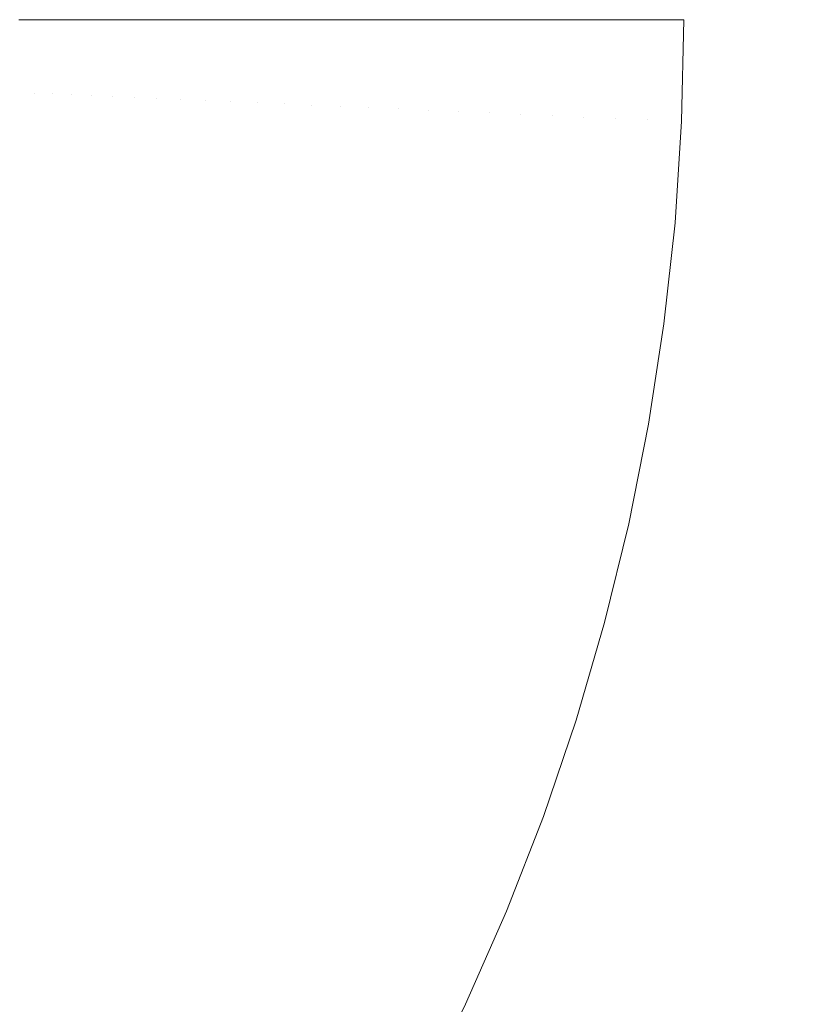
# Model space of a CAD drawing. Header units: centimetres. Extents: x -26 to 27.3, y -25.9 to -24.1.
# Tile 143 of 224: x 9.397 to 9.499, y -25.487 to -25.36. Entities that reach past the tile are written whole.
import ezdxf

# ---------------------------------------------------------------- set-up
doc = ezdxf.new("R2010")
doc.units = ezdxf.units.CM
doc.header["$LTSCALE"] = 2.54
doc.layers.add('Lucido design-1', color=7, linetype='Continuous')

# ---------------------------------------------------------------- blocks, each defined once
blk = doc.blocks.new('Gruppo-7-1')
at = {"color": 7, "linetype": 'Continuous', "lineweight": 9}
blk.add_3dface([(-25.91748, -24.15989, 1182.42273), (-25.91748, -25.75989, 1182.42273), (27.18252, -25.75989, 1182.42273), (27.18252, -24.15989, 1182.42273)], dxfattribs=at)
for points, invisible_edges in [([(27.18252, -24.15989, 1181.62273), (27.18252, -25.75989, 1181.62273), (9.46863, -25.4501, 1181.62273), (9.4723, -25.43753, 1181.62273)], 10), ([(9.4723, -25.43753, 1181.62273), (9.47541, -25.42482, 1181.62273), (27.18252, -24.15989, 1181.62273)], 10), ([(27.18252, -24.15989, 1181.62273), (9.47541, -25.42482, 1181.62273), (9.47796, -25.41198, 1181.62273)], 9), ([(27.18252, -24.15989, 1181.62273), (9.47796, -25.41198, 1181.62273), (9.47995, -25.39905, 1181.62273)], 9), ([(9.47995, -25.39905, 1181.62273), (9.48138, -25.38603, 1181.62273), (27.18252, -24.15989, 1181.62273)], 10), ([(27.18252, -24.15989, 1181.62273), (9.48138, -25.38603, 1181.62273), (9.48223, -25.37297, 1181.62273)], 9), ([(27.18252, -24.15989, 1181.62273), (9.48223, -25.37297, 1181.62273), (9.48252, -25.35989, 1181.62273)], 9), ([(9.39884, -25.36933, 1181.66765), (9.39668, -25.36924, 1181.67108), (9.39689, -25.35989, 1181.67108), (9.39883, -25.35989, 1181.668)], 11), ([(9.39883, -25.35989, 1181.668), (9.39905, -25.35989, 1181.66765), (9.39884, -25.36933, 1181.66765)], 10), ([(9.40115, -25.36943, 1181.66431), (9.39884, -25.36933, 1181.66765), (9.39905, -25.35989, 1181.66765), (9.40114, -25.35989, 1181.66462)], 11), ([(9.40114, -25.35989, 1181.66462), (9.40135, -25.35989, 1181.66431), (9.40115, -25.36943, 1181.66431)], 10), ([(9.40362, -25.36954, 1181.66102), (9.40115, -25.36943, 1181.66431), (9.40135, -25.35989, 1181.66431), (9.40359, -25.35989, 1181.66134)], 11), ([(9.40359, -25.35989, 1181.66134), (9.40383, -25.35989, 1181.66102), (9.40362, -25.36954, 1181.66102)], 10), ([(9.40619, -25.36965, 1181.65787), (9.40362, -25.36954, 1181.66102), (9.40383, -25.35989, 1181.66102), (9.40616, -25.35989, 1181.65816)], 11), ([(9.40616, -25.35989, 1181.65816), (9.40641, -25.35989, 1181.65787), (9.40619, -25.36965, 1181.65787)], 10), ([(9.40889, -25.36977, 1181.65482), (9.40619, -25.36965, 1181.65787), (9.40641, -25.35989, 1181.65787), (9.40886, -25.35989, 1181.6551)], 11), ([(9.40886, -25.35989, 1181.6551), (9.40911, -25.35989, 1181.65482), (9.40889, -25.36977, 1181.65482)], 10), ([(9.41172, -25.3699, 1181.65189), (9.40889, -25.36977, 1181.65482), (9.40911, -25.35989, 1181.65482), (9.41168, -25.35989, 1181.65215)], 11), ([(9.41168, -25.35989, 1181.65215), (9.41194, -25.35989, 1181.65189), (9.41172, -25.3699, 1181.65189)], 10), ([(9.41466, -25.37002, 1181.64907), (9.41172, -25.3699, 1181.65189), (9.41194, -25.35989, 1181.65189), (9.41462, -25.35989, 1181.64932)], 11), ([(9.41462, -25.35989, 1181.64932), (9.41488, -25.35989, 1181.64907), (9.41466, -25.37002, 1181.64907)], 10), ([(9.41772, -25.37016, 1181.64637), (9.41466, -25.37002, 1181.64907), (9.41488, -25.35989, 1181.64907), (9.41766, -25.35989, 1181.64662)], 11), ([(9.41766, -25.35989, 1181.64662), (9.41795, -25.35989, 1181.64637), (9.41772, -25.37016, 1181.64637)], 10), ([(9.4209, -25.3703, 1181.64379), (9.41772, -25.37016, 1181.64637), (9.41795, -25.35989, 1181.64637), (9.42081, -25.35989, 1181.64405)], 11), ([(9.42081, -25.35989, 1181.64405), (9.42112, -25.35989, 1181.64379), (9.4209, -25.3703, 1181.64379)], 10), ([(9.42417, -25.37044, 1181.64135), (9.4209, -25.3703, 1181.64379), (9.42112, -25.35989, 1181.64379), (9.42411, -25.35989, 1181.64157)], 11), ([(9.42411, -25.35989, 1181.64157), (9.4244, -25.35989, 1181.64135), (9.42417, -25.37044, 1181.64135)], 10), ([(9.42755, -25.37059, 1181.63904), (9.42417, -25.37044, 1181.64135), (9.4244, -25.35989, 1181.64135), (9.42745, -25.35989, 1181.63927)], 11), ([(9.42745, -25.35989, 1181.63927), (9.42778, -25.35989, 1181.63904), (9.42755, -25.37059, 1181.63904)], 10), ([(9.43102, -25.37074, 1181.63686), (9.42755, -25.37059, 1181.63904), (9.42778, -25.35989, 1181.63904), (9.43088, -25.35989, 1181.6371)], 11), ([(9.43088, -25.35989, 1181.6371), (9.43126, -25.35989, 1181.63686), (9.43102, -25.37074, 1181.63686)], 10), ([(9.43458, -25.37089, 1181.63484), (9.43102, -25.37074, 1181.63686), (9.43126, -25.35989, 1181.63686), (9.43439, -25.35989, 1181.63508)], 11), ([(9.43439, -25.35989, 1181.63508), (9.43482, -25.35989, 1181.63484), (9.43458, -25.37089, 1181.63484)], 10), ([(9.43823, -25.37105, 1181.63295), (9.43458, -25.37089, 1181.63484), (9.43482, -25.35989, 1181.63484), (9.43797, -25.35989, 1181.63321)], 11), ([(9.43797, -25.35989, 1181.63321), (9.43847, -25.35989, 1181.63295), (9.43823, -25.37105, 1181.63295)], 10), ([(9.44195, -25.37121, 1181.63122), (9.43823, -25.37105, 1181.63295), (9.43847, -25.35989, 1181.63295), (9.44163, -25.35989, 1181.63148)], 11), ([(9.44163, -25.35989, 1181.63148), (9.44219, -25.35989, 1181.63122), (9.44195, -25.37121, 1181.63122)], 10), ([(9.44574, -25.37138, 1181.62964), (9.44195, -25.37121, 1181.63122), (9.44219, -25.35989, 1181.63122), (9.44535, -25.35989, 1181.62991)], 11), ([(9.44535, -25.35989, 1181.62991), (9.44599, -25.35989, 1181.62964), (9.44574, -25.37138, 1181.62964)], 10), ([(9.4496, -25.37155, 1181.62821), (9.44574, -25.37138, 1181.62964), (9.44599, -25.35989, 1181.62964), (9.44912, -25.35989, 1181.62848)], 11), ([(9.44912, -25.35989, 1181.62848), (9.44985, -25.35989, 1181.62821), (9.4496, -25.37155, 1181.62821)], 10), ([(9.45352, -25.37172, 1181.62695), (9.4496, -25.37155, 1181.62821), (9.44985, -25.35989, 1181.62821), (9.45294, -25.35989, 1181.62722)], 11), ([(9.45294, -25.35989, 1181.62722), (9.45377, -25.35989, 1181.62695), (9.45352, -25.37172, 1181.62695)], 10), ([(9.45748, -25.37189, 1181.62584), (9.45352, -25.37172, 1181.62695), (9.45377, -25.35989, 1181.62695), (9.45681, -25.35989, 1181.6261)], 11), ([(9.45681, -25.35989, 1181.6261), (9.45775, -25.35989, 1181.62584), (9.45748, -25.37189, 1181.62584)], 10), ([(9.4615, -25.37207, 1181.6249), (9.45748, -25.37189, 1181.62584), (9.45775, -25.35989, 1181.62584), (9.46071, -25.35989, 1181.62515)], 11), ([(9.46071, -25.35989, 1181.62515), (9.46176, -25.35989, 1181.6249), (9.4615, -25.37207, 1181.6249)], 10), ([(9.46555, -25.37225, 1181.62413), (9.4615, -25.37207, 1181.6249), (9.46176, -25.35989, 1181.6249), (9.46464, -25.35989, 1181.62436)], 11), ([(9.46464, -25.35989, 1181.62436), (9.46582, -25.35989, 1181.62413), (9.46555, -25.37225, 1181.62413)], 10), ([(9.46964, -25.37242, 1181.62352), (9.46555, -25.37225, 1181.62413), (9.46582, -25.35989, 1181.62413), (9.4686, -25.35989, 1181.62372)], 11), ([(9.4686, -25.35989, 1181.62372), (9.46991, -25.35989, 1181.62352), (9.46964, -25.37242, 1181.62352)], 10), ([(9.47375, -25.3726, 1181.62309), (9.46964, -25.37242, 1181.62352), (9.46991, -25.35989, 1181.62352), (9.47257, -25.35989, 1181.62324)], 11), ([(9.47257, -25.35989, 1181.62324), (9.47403, -25.35989, 1181.62309), (9.47375, -25.3726, 1181.62309)], 10), ([(9.47788, -25.37278, 1181.62282), (9.47375, -25.3726, 1181.62309), (9.47403, -25.35989, 1181.62309), (9.47656, -25.35989, 1181.62293)], 11), ([(9.47656, -25.35989, 1181.62293), (9.47816, -25.35989, 1181.62282), (9.47788, -25.37278, 1181.62282)], 10), ([(9.48223, -25.37297, 1181.62273), (9.47788, -25.37278, 1181.62282), (9.47816, -25.35989, 1181.62282), (9.48055, -25.35989, 1181.62277)], 11), ([(9.48055, -25.35989, 1181.62277), (9.48252, -25.35989, 1181.62273), (9.48223, -25.37297, 1181.62273)], 8), ([(9.39884, -25.36933, 1181.66765), (9.39823, -25.37876, 1181.66765), (9.39607, -25.37857, 1181.67108), (9.39668, -25.36924, 1181.67108)], 15), ([(9.40115, -25.36943, 1181.66431), (9.40052, -25.37896, 1181.66431), (9.39823, -25.37876, 1181.66765), (9.39884, -25.36933, 1181.66765)], 15), ([(9.40362, -25.36954, 1181.66102), (9.40299, -25.37918, 1181.66102), (9.40052, -25.37896, 1181.66431), (9.40115, -25.36943, 1181.66431)], 15), ([(9.40619, -25.36965, 1181.65787), (9.40555, -25.3794, 1181.65787), (9.40299, -25.37918, 1181.66102), (9.40362, -25.36954, 1181.66102)], 15), ([(9.40889, -25.36977, 1181.65482), (9.40825, -25.37964, 1181.65482), (9.40555, -25.3794, 1181.65787), (9.40619, -25.36965, 1181.65787)], 15), ([(9.41172, -25.3699, 1181.65189), (9.41106, -25.37988, 1181.65189), (9.40825, -25.37964, 1181.65482), (9.40889, -25.36977, 1181.65482)], 15), ([(9.41466, -25.37002, 1181.64907), (9.414, -25.38014, 1181.64907), (9.41106, -25.37988, 1181.65189), (9.41172, -25.3699, 1181.65189)], 15), ([(9.41772, -25.37016, 1181.64637), (9.41705, -25.38041, 1181.64637), (9.414, -25.38014, 1181.64907), (9.41466, -25.37002, 1181.64907)], 15), ([(9.4209, -25.3703, 1181.64379), (9.42021, -25.38068, 1181.64379), (9.41705, -25.38041, 1181.64637), (9.41772, -25.37016, 1181.64637)], 15), ([(9.42417, -25.37044, 1181.64135), (9.42348, -25.38097, 1181.64135), (9.42021, -25.38068, 1181.64379), (9.4209, -25.3703, 1181.64379)], 15), ([(9.42755, -25.37059, 1181.63904), (9.42685, -25.38126, 1181.63904), (9.42348, -25.38097, 1181.64135), (9.42417, -25.37044, 1181.64135)], 15), ([(9.43102, -25.37074, 1181.63686), (9.43031, -25.38157, 1181.63686), (9.42685, -25.38126, 1181.63904), (9.42755, -25.37059, 1181.63904)], 15), ([(9.43458, -25.37089, 1181.63484), (9.43386, -25.38188, 1181.63484), (9.43031, -25.38157, 1181.63686), (9.43102, -25.37074, 1181.63686)], 15), ([(9.43823, -25.37105, 1181.63295), (9.43749, -25.3822, 1181.63295), (9.43386, -25.38188, 1181.63484), (9.43458, -25.37089, 1181.63484)], 15), ([(9.44195, -25.37121, 1181.63122), (9.44121, -25.38252, 1181.63122), (9.43749, -25.3822, 1181.63295), (9.43823, -25.37105, 1181.63295)], 15), ([(9.44574, -25.37138, 1181.62964), (9.44499, -25.38285, 1181.62964), (9.44121, -25.38252, 1181.63122), (9.44195, -25.37121, 1181.63122)], 15), ([(9.4496, -25.37155, 1181.62821), (9.44884, -25.38319, 1181.62821), (9.44499, -25.38285, 1181.62964), (9.44574, -25.37138, 1181.62964)], 15), ([(9.45352, -25.37172, 1181.62695), (9.45274, -25.38353, 1181.62695), (9.44884, -25.38319, 1181.62821), (9.4496, -25.37155, 1181.62821)], 15), ([(9.45748, -25.37189, 1181.62584), (9.4567, -25.38388, 1181.62584), (9.45274, -25.38353, 1181.62695), (9.45352, -25.37172, 1181.62695)], 15), ([(9.4615, -25.37207, 1181.6249), (9.4607, -25.38423, 1181.6249), (9.4567, -25.38388, 1181.62584), (9.45748, -25.37189, 1181.62584)], 15), ([(9.46555, -25.37225, 1181.62413), (9.46474, -25.38458, 1181.62413), (9.4607, -25.38423, 1181.6249), (9.4615, -25.37207, 1181.6249)], 15), ([(9.46964, -25.37242, 1181.62352), (9.46882, -25.38494, 1181.62352), (9.46474, -25.38458, 1181.62413), (9.46555, -25.37225, 1181.62413)], 15), ([(9.47375, -25.3726, 1181.62309), (9.47292, -25.38529, 1181.62309), (9.46882, -25.38494, 1181.62352), (9.46964, -25.37242, 1181.62352)], 15), ([(9.47788, -25.37278, 1181.62282), (9.47703, -25.38565, 1181.62282), (9.47292, -25.38529, 1181.62309), (9.47375, -25.3726, 1181.62309)], 15), ([(9.48223, -25.37297, 1181.62273), (9.48138, -25.38603, 1181.62273), (9.47703, -25.38565, 1181.62282), (9.47788, -25.37278, 1181.62282)], 14), ([(9.39823, -25.37876, 1181.66765), (9.3972, -25.38815, 1181.66765), (9.39505, -25.38787, 1181.67108), (9.39607, -25.37857, 1181.67108)], 15), ([(9.40052, -25.37896, 1181.66431), (9.39948, -25.38845, 1181.66431), (9.3972, -25.38815, 1181.66765), (9.39823, -25.37876, 1181.66765)], 15), ([(9.40299, -25.37918, 1181.66102), (9.40194, -25.38878, 1181.66102), (9.39948, -25.38845, 1181.66431), (9.40052, -25.37896, 1181.66431)], 15), ([(9.40555, -25.3794, 1181.65787), (9.40449, -25.38911, 1181.65787), (9.40194, -25.38878, 1181.66102), (9.40299, -25.37918, 1181.66102)], 15), ([(9.40825, -25.37964, 1181.65482), (9.40717, -25.38946, 1181.65482), (9.40449, -25.38911, 1181.65787), (9.40555, -25.3794, 1181.65787)], 15), ([(9.41106, -25.37988, 1181.65189), (9.40997, -25.38983, 1181.65189), (9.40717, -25.38946, 1181.65482), (9.40825, -25.37964, 1181.65482)], 15), ([(9.414, -25.38014, 1181.64907), (9.4129, -25.39022, 1181.64907), (9.40997, -25.38983, 1181.65189), (9.41106, -25.37988, 1181.65189)], 15), ([(9.41705, -25.38041, 1181.64637), (9.41593, -25.39062, 1181.64637), (9.4129, -25.39022, 1181.64907), (9.414, -25.38014, 1181.64907)], 15), ([(9.42021, -25.38068, 1181.64379), (9.41908, -25.39103, 1181.64379), (9.41593, -25.39062, 1181.64637), (9.41705, -25.38041, 1181.64637)], 15), ([(9.42348, -25.38097, 1181.64135), (9.42233, -25.39146, 1181.64135), (9.41908, -25.39103, 1181.64379), (9.42021, -25.38068, 1181.64379)], 15), ([(9.42685, -25.38126, 1181.63904), (9.42568, -25.3919, 1181.63904), (9.42233, -25.39146, 1181.64135), (9.42348, -25.38097, 1181.64135)], 15), ([(9.43031, -25.38157, 1181.63686), (9.42913, -25.39235, 1181.63686), (9.42568, -25.3919, 1181.63904), (9.42685, -25.38126, 1181.63904)], 15), ([(9.43386, -25.38188, 1181.63484), (9.43266, -25.39282, 1181.63484), (9.42913, -25.39235, 1181.63686), (9.43031, -25.38157, 1181.63686)], 15), ([(9.43749, -25.3822, 1181.63295), (9.43628, -25.3933, 1181.63295), (9.43266, -25.39282, 1181.63484), (9.43386, -25.38188, 1181.63484)], 15), ([(9.44121, -25.38252, 1181.63122), (9.43997, -25.39378, 1181.63122), (9.43628, -25.3933, 1181.63295), (9.43749, -25.3822, 1181.63295)], 15), ([(9.44499, -25.38285, 1181.62964), (9.44374, -25.39428, 1181.62964), (9.43997, -25.39378, 1181.63122), (9.44121, -25.38252, 1181.63122)], 15), ([(9.44884, -25.38319, 1181.62821), (9.44757, -25.39478, 1181.62821), (9.44374, -25.39428, 1181.62964), (9.44499, -25.38285, 1181.62964)], 15), ([(9.45274, -25.38353, 1181.62695), (9.45145, -25.39529, 1181.62695), (9.44757, -25.39478, 1181.62821), (9.44884, -25.38319, 1181.62821)], 15), ([(9.4567, -25.38388, 1181.62584), (9.45539, -25.39581, 1181.62584), (9.45145, -25.39529, 1181.62695), (9.45274, -25.38353, 1181.62695)], 15), ([(9.4607, -25.38423, 1181.6249), (9.45938, -25.39634, 1181.6249), (9.45539, -25.39581, 1181.62584), (9.4567, -25.38388, 1181.62584)], 15), ([(9.46474, -25.38458, 1181.62413), (9.4634, -25.39687, 1181.62413), (9.45938, -25.39634, 1181.6249), (9.4607, -25.38423, 1181.6249)], 15), ([(9.46882, -25.38494, 1181.62352), (9.46745, -25.3974, 1181.62352), (9.4634, -25.39687, 1181.62413), (9.46474, -25.38458, 1181.62413)], 15), ([(9.47292, -25.38529, 1181.62309), (9.47153, -25.39794, 1181.62309), (9.46745, -25.3974, 1181.62352), (9.46882, -25.38494, 1181.62352)], 15), ([(9.47703, -25.38565, 1181.62282), (9.47563, -25.39848, 1181.62282), (9.47153, -25.39794, 1181.62309), (9.47292, -25.38529, 1181.62309)], 15), ([(9.48138, -25.38603, 1181.62273), (9.47995, -25.39905, 1181.62273), (9.47563, -25.39848, 1181.62282), (9.47703, -25.38565, 1181.62282)], 14), ([(9.3972, -25.38815, 1181.66765), (9.39576, -25.39749, 1181.66765), (9.39363, -25.39711, 1181.67108), (9.39505, -25.38787, 1181.67108)], 15), ([(9.39948, -25.38845, 1181.66431), (9.39803, -25.39789, 1181.66431), (9.39576, -25.39749, 1181.66765), (9.3972, -25.38815, 1181.66765)], 15), ([(9.40194, -25.38878, 1181.66102), (9.40047, -25.39832, 1181.66102), (9.39803, -25.39789, 1181.66431), (9.39948, -25.38845, 1181.66431)], 15), ([(9.40449, -25.38911, 1181.65787), (9.403, -25.39877, 1181.65787), (9.40047, -25.39832, 1181.66102), (9.40194, -25.38878, 1181.66102)], 15), ([(9.40717, -25.38946, 1181.65482), (9.40567, -25.39924, 1181.65482), (9.403, -25.39877, 1181.65787), (9.40449, -25.38911, 1181.65787)], 15), ([(9.40997, -25.38983, 1181.65189), (9.40845, -25.39973, 1181.65189), (9.40567, -25.39924, 1181.65482), (9.40717, -25.38946, 1181.65482)], 15), ([(9.4129, -25.39022, 1181.64907), (9.41135, -25.40024, 1181.64907), (9.40845, -25.39973, 1181.65189), (9.40997, -25.38983, 1181.65189)], 15), ([(9.41593, -25.39062, 1181.64637), (9.41437, -25.40077, 1181.64637), (9.41135, -25.40024, 1181.64907), (9.4129, -25.39022, 1181.64907)], 15), ([(9.41908, -25.39103, 1181.64379), (9.4175, -25.40132, 1181.64379), (9.41437, -25.40077, 1181.64637), (9.41593, -25.39062, 1181.64637)], 15), ([(9.42233, -25.39146, 1181.64135), (9.42073, -25.40189, 1181.64135), (9.4175, -25.40132, 1181.64379), (9.41908, -25.39103, 1181.64379)], 15), ([(9.42568, -25.3919, 1181.63904), (9.42406, -25.40248, 1181.63904), (9.42073, -25.40189, 1181.64135), (9.42233, -25.39146, 1181.64135)], 15), ([(9.42913, -25.39235, 1181.63686), (9.42748, -25.40308, 1181.63686), (9.42406, -25.40248, 1181.63904), (9.42568, -25.3919, 1181.63904)], 15), ([(9.43266, -25.39282, 1181.63484), (9.43099, -25.4037, 1181.63484), (9.42748, -25.40308, 1181.63686), (9.42913, -25.39235, 1181.63686)], 15), ([(9.43628, -25.3933, 1181.63295), (9.43458, -25.40433, 1181.63295), (9.43099, -25.4037, 1181.63484), (9.43266, -25.39282, 1181.63484)], 15), ([(9.43997, -25.39378, 1181.63122), (9.43825, -25.40498, 1181.63122), (9.43458, -25.40433, 1181.63295), (9.43628, -25.3933, 1181.63295)], 15), ([(9.44374, -25.39428, 1181.62964), (9.44199, -25.40564, 1181.62964), (9.43825, -25.40498, 1181.63122), (9.43997, -25.39378, 1181.63122)], 15), ([(9.44757, -25.39478, 1181.62821), (9.44579, -25.40631, 1181.62821), (9.44199, -25.40564, 1181.62964), (9.44374, -25.39428, 1181.62964)], 15), ([(9.45145, -25.39529, 1181.62695), (9.44965, -25.40699, 1181.62695), (9.44579, -25.40631, 1181.62821), (9.44757, -25.39478, 1181.62821)], 15), ([(9.45539, -25.39581, 1181.62584), (9.45356, -25.40768, 1181.62584), (9.44965, -25.40699, 1181.62695), (9.45145, -25.39529, 1181.62695)], 15), ([(9.45938, -25.39634, 1181.6249), (9.45752, -25.40838, 1181.6249), (9.45356, -25.40768, 1181.62584), (9.45539, -25.39581, 1181.62584)], 15), ([(9.4634, -25.39687, 1181.62413), (9.46152, -25.40908, 1181.62413), (9.45752, -25.40838, 1181.6249), (9.45938, -25.39634, 1181.6249)], 15), ([(9.39803, -25.39789, 1181.66431), (9.39617, -25.40725, 1181.66431), (9.39392, -25.40675, 1181.66765), (9.39576, -25.39749, 1181.66765)], 15), ([(9.46745, -25.3974, 1181.62352), (9.46555, -25.40979, 1181.62352), (9.46152, -25.40908, 1181.62413), (9.4634, -25.39687, 1181.62413)], 15), ([(9.47153, -25.39794, 1181.62309), (9.4696, -25.41051, 1181.62309), (9.46555, -25.40979, 1181.62352), (9.46745, -25.3974, 1181.62352)], 15), ([(9.40047, -25.39832, 1181.66102), (9.39859, -25.40779, 1181.66102), (9.39617, -25.40725, 1181.66431), (9.39803, -25.39789, 1181.66431)], 15), ([(9.403, -25.39877, 1181.65787), (9.4011, -25.40835, 1181.65787), (9.39859, -25.40779, 1181.66102), (9.40047, -25.39832, 1181.66102)], 15), ([(9.40567, -25.39924, 1181.65482), (9.40374, -25.40893, 1181.65482), (9.4011, -25.40835, 1181.65787), (9.403, -25.39877, 1181.65787)], 15), ([(9.47563, -25.39848, 1181.62282), (9.47367, -25.41123, 1181.62282), (9.4696, -25.41051, 1181.62309), (9.47153, -25.39794, 1181.62309)], 15), ([(9.47995, -25.39905, 1181.62273), (9.47796, -25.41198, 1181.62273), (9.47367, -25.41123, 1181.62282), (9.47563, -25.39848, 1181.62282)], 14), ([(9.40845, -25.39973, 1181.65189), (9.4065, -25.40954, 1181.65189), (9.40374, -25.40893, 1181.65482), (9.40567, -25.39924, 1181.65482)], 15), ([(9.41135, -25.40024, 1181.64907), (9.40938, -25.41018, 1181.64907), (9.4065, -25.40954, 1181.65189), (9.40845, -25.39973, 1181.65189)], 15), ([(9.41437, -25.40077, 1181.64637), (9.41237, -25.41084, 1181.64637), (9.40938, -25.41018, 1181.64907), (9.41135, -25.40024, 1181.64907)], 15), ([(9.4175, -25.40132, 1181.64379), (9.41547, -25.41153, 1181.64379), (9.41237, -25.41084, 1181.64637), (9.41437, -25.40077, 1181.64637)], 15), ([(9.42073, -25.40189, 1181.64135), (9.41867, -25.41224, 1181.64135), (9.41547, -25.41153, 1181.64379), (9.4175, -25.40132, 1181.64379)], 15), ([(9.42406, -25.40248, 1181.63904), (9.42197, -25.41297, 1181.63904), (9.41867, -25.41224, 1181.64135), (9.42073, -25.40189, 1181.64135)], 15), ([(9.42748, -25.40308, 1181.63686), (9.42536, -25.41372, 1181.63686), (9.42197, -25.41297, 1181.63904), (9.42406, -25.40248, 1181.63904)], 15), ([(9.43099, -25.4037, 1181.63484), (9.42884, -25.4145, 1181.63484), (9.42536, -25.41372, 1181.63686), (9.42748, -25.40308, 1181.63686)], 15), ([(9.43458, -25.40433, 1181.63295), (9.4324, -25.41529, 1181.63295), (9.42884, -25.4145, 1181.63484), (9.43099, -25.4037, 1181.63484)], 15), ([(9.43825, -25.40498, 1181.63122), (9.43604, -25.41609, 1181.63122), (9.4324, -25.41529, 1181.63295), (9.43458, -25.40433, 1181.63295)], 15), ([(9.44199, -25.40564, 1181.62964), (9.43975, -25.41691, 1181.62964), (9.43604, -25.41609, 1181.63122), (9.43825, -25.40498, 1181.63122)], 15), ([(9.44579, -25.40631, 1181.62821), (9.44352, -25.41775, 1181.62821), (9.43975, -25.41691, 1181.62964), (9.44199, -25.40564, 1181.62964)], 15), ([(9.44965, -25.40699, 1181.62695), (9.44734, -25.4186, 1181.62695), (9.44352, -25.41775, 1181.62821), (9.44579, -25.40631, 1181.62821)], 15), ([(9.39859, -25.40779, 1181.66102), (9.39629, -25.41717, 1181.66102), (9.3939, -25.41653, 1181.66431), (9.39617, -25.40725, 1181.66431)], 15), ([(9.4011, -25.40835, 1181.65787), (9.39878, -25.41783, 1181.65787), (9.39629, -25.41717, 1181.66102), (9.39859, -25.40779, 1181.66102)], 15), ([(9.45356, -25.40768, 1181.62584), (9.45122, -25.41946, 1181.62584), (9.44734, -25.4186, 1181.62695), (9.44965, -25.40699, 1181.62695)], 15), ([(9.45752, -25.40838, 1181.6249), (9.45515, -25.42033, 1181.6249), (9.45122, -25.41946, 1181.62584), (9.45356, -25.40768, 1181.62584)], 15), ([(9.40374, -25.40893, 1181.65482), (9.40139, -25.41853, 1181.65482), (9.39878, -25.41783, 1181.65787), (9.4011, -25.40835, 1181.65787)], 15), ([(9.4065, -25.40954, 1181.65189), (9.40412, -25.41927, 1181.65189), (9.40139, -25.41853, 1181.65482), (9.40374, -25.40893, 1181.65482)], 15), ([(9.46152, -25.40908, 1181.62413), (9.45911, -25.42121, 1181.62413), (9.45515, -25.42033, 1181.6249), (9.45752, -25.40838, 1181.6249)], 15), ([(9.40938, -25.41018, 1181.64907), (9.40697, -25.42003, 1181.64907), (9.40412, -25.41927, 1181.65189), (9.4065, -25.40954, 1181.65189)], 15), ([(9.41237, -25.41084, 1181.64637), (9.40993, -25.42082, 1181.64637), (9.40697, -25.42003, 1181.64907), (9.40938, -25.41018, 1181.64907)], 15), ([(9.46555, -25.40979, 1181.62352), (9.4631, -25.42209, 1181.62352), (9.45911, -25.42121, 1181.62413), (9.46152, -25.40908, 1181.62413)], 15), ([(9.4696, -25.41051, 1181.62309), (9.46712, -25.42298, 1181.62309), (9.4631, -25.42209, 1181.62352), (9.46555, -25.40979, 1181.62352)], 15), ([(9.41547, -25.41153, 1181.64379), (9.41299, -25.42164, 1181.64379), (9.40993, -25.42082, 1181.64637), (9.41237, -25.41084, 1181.64637)], 15), ([(9.41867, -25.41224, 1181.64135), (9.41616, -25.42249, 1181.64135), (9.41299, -25.42164, 1181.64379), (9.41547, -25.41153, 1181.64379)], 15), ([(9.47367, -25.41123, 1181.62282), (9.47115, -25.42388, 1181.62282), (9.46712, -25.42298, 1181.62309), (9.4696, -25.41051, 1181.62309)], 15), ([(9.47796, -25.41198, 1181.62273), (9.47541, -25.42482, 1181.62273), (9.47115, -25.42388, 1181.62282), (9.47367, -25.41123, 1181.62282)], 14), ([(9.42197, -25.41297, 1181.63904), (9.41942, -25.42337, 1181.63904), (9.41616, -25.42249, 1181.64135), (9.41867, -25.41224, 1181.64135)], 15), ([(9.42536, -25.41372, 1181.63686), (9.42278, -25.42427, 1181.63686), (9.41942, -25.42337, 1181.63904), (9.42197, -25.41297, 1181.63904)], 15), ([(9.42884, -25.4145, 1181.63484), (9.42622, -25.42519, 1181.63484), (9.42278, -25.42427, 1181.63686), (9.42536, -25.41372, 1181.63686)], 15), ([(9.4324, -25.41529, 1181.63295), (9.42975, -25.42613, 1181.63295), (9.42622, -25.42519, 1181.63484), (9.42884, -25.4145, 1181.63484)], 15), ([(9.43604, -25.41609, 1181.63122), (9.43335, -25.4271, 1181.63122), (9.42975, -25.42613, 1181.63295), (9.4324, -25.41529, 1181.63295)], 15), ([(9.43975, -25.41691, 1181.62964), (9.43701, -25.42808, 1181.62964), (9.43335, -25.4271, 1181.63122), (9.43604, -25.41609, 1181.63122)], 15), ([(9.39878, -25.41783, 1181.65787), (9.39604, -25.42721, 1181.65787), (9.39359, -25.42644, 1181.66102), (9.39629, -25.41717, 1181.66102)], 15), ([(9.40139, -25.41853, 1181.65482), (9.39862, -25.42803, 1181.65482), (9.39604, -25.42721, 1181.65787), (9.39878, -25.41783, 1181.65787)], 15), ([(9.44352, -25.41775, 1181.62821), (9.44074, -25.42908, 1181.62821), (9.43701, -25.42808, 1181.62964), (9.43975, -25.41691, 1181.62964)], 15), ([(9.44734, -25.4186, 1181.62695), (9.44453, -25.43009, 1181.62695), (9.44074, -25.42908, 1181.62821), (9.44352, -25.41775, 1181.62821)], 15), ([(9.40412, -25.41927, 1181.65189), (9.40132, -25.42888, 1181.65189), (9.39862, -25.42803, 1181.65482), (9.40139, -25.41853, 1181.65482)], 15), ([(9.45122, -25.41946, 1181.62584), (9.44837, -25.43112, 1181.62584), (9.44453, -25.43009, 1181.62695), (9.44734, -25.4186, 1181.62695)], 15), ([(9.40697, -25.42003, 1181.64907), (9.40413, -25.42976, 1181.64907), (9.40132, -25.42888, 1181.65189), (9.40412, -25.41927, 1181.65189)], 15), ([(9.40993, -25.42082, 1181.64637), (9.40705, -25.43068, 1181.64637), (9.40413, -25.42976, 1181.64907), (9.40697, -25.42003, 1181.64907)], 15), ([(9.45515, -25.42033, 1181.6249), (9.45225, -25.43216, 1181.6249), (9.44837, -25.43112, 1181.62584), (9.45122, -25.41946, 1181.62584)], 15), ([(9.45911, -25.42121, 1181.62413), (9.45617, -25.43321, 1181.62413), (9.45225, -25.43216, 1181.6249), (9.45515, -25.42033, 1181.6249)], 15), ([(9.41299, -25.42164, 1181.64379), (9.41008, -25.43164, 1181.64379), (9.40705, -25.43068, 1181.64637), (9.40993, -25.42082, 1181.64637)], 15), ([(9.41616, -25.42249, 1181.64135), (9.41321, -25.43262, 1181.64135), (9.41008, -25.43164, 1181.64379), (9.41299, -25.42164, 1181.64379)], 15), ([(9.4631, -25.42209, 1181.62352), (9.46012, -25.43427, 1181.62352), (9.45617, -25.43321, 1181.62413), (9.45911, -25.42121, 1181.62413)], 15), ([(9.41942, -25.42337, 1181.63904), (9.41643, -25.43364, 1181.63904), (9.41321, -25.43262, 1181.64135), (9.41616, -25.42249, 1181.64135)], 15), ([(9.46712, -25.42298, 1181.62309), (9.46409, -25.43534, 1181.62309), (9.46012, -25.43427, 1181.62352), (9.4631, -25.42209, 1181.62352)], 15), ([(9.47115, -25.42388, 1181.62282), (9.46808, -25.43641, 1181.62282), (9.46409, -25.43534, 1181.62309), (9.46712, -25.42298, 1181.62309)], 15), ([(9.42278, -25.42427, 1181.63686), (9.41974, -25.43469, 1181.63686), (9.41643, -25.43364, 1181.63904), (9.41942, -25.42337, 1181.63904)], 15), ([(9.42622, -25.42519, 1181.63484), (9.42314, -25.43576, 1181.63484), (9.41974, -25.43469, 1181.63686), (9.42278, -25.42427, 1181.63686)], 15), ([(9.47541, -25.42482, 1181.62273), (9.4723, -25.43753, 1181.62273), (9.46808, -25.43641, 1181.62282), (9.47115, -25.42388, 1181.62282)], 14), ([(9.42975, -25.42613, 1181.63295), (9.42662, -25.43685, 1181.63295), (9.42314, -25.43576, 1181.63484), (9.42622, -25.42519, 1181.63484)], 15), ([(9.43335, -25.4271, 1181.63122), (9.43018, -25.43797, 1181.63122), (9.42662, -25.43685, 1181.63295), (9.42975, -25.42613, 1181.63295)], 15), ([(9.39862, -25.42803, 1181.65482), (9.39544, -25.43739, 1181.65482), (9.3929, -25.43646, 1181.65787), (9.39604, -25.42721, 1181.65787)], 15), ([(9.40132, -25.42888, 1181.65189), (9.3981, -25.43835, 1181.65189), (9.39544, -25.43739, 1181.65482), (9.39862, -25.42803, 1181.65482)], 15), ([(9.43701, -25.42808, 1181.62964), (9.4338, -25.43912, 1181.62964), (9.43018, -25.43797, 1181.63122), (9.43335, -25.4271, 1181.63122)], 15), ([(9.44074, -25.42908, 1181.62821), (9.43748, -25.44028, 1181.62821), (9.4338, -25.43912, 1181.62964), (9.43701, -25.42808, 1181.62964)], 15), ([(9.40413, -25.42976, 1181.64907), (9.40087, -25.43936, 1181.64907), (9.3981, -25.43835, 1181.65189), (9.40132, -25.42888, 1181.65189)], 15), ([(9.44453, -25.43009, 1181.62695), (9.44122, -25.44146, 1181.62695), (9.43748, -25.44028, 1181.62821), (9.44074, -25.42908, 1181.62821)], 15), ([(9.40705, -25.43068, 1181.64637), (9.40375, -25.44041, 1181.64637), (9.40087, -25.43936, 1181.64907), (9.40413, -25.42976, 1181.64907)], 15), ([(9.44837, -25.43112, 1181.62584), (9.44501, -25.44265, 1181.62584), (9.44122, -25.44146, 1181.62695), (9.44453, -25.43009, 1181.62695)], 15), ([(9.41008, -25.43164, 1181.64379), (9.40673, -25.4415, 1181.64379), (9.40375, -25.44041, 1181.64637), (9.40705, -25.43068, 1181.64637)], 15), ([(9.41321, -25.43262, 1181.64135), (9.40981, -25.44262, 1181.64135), (9.40673, -25.4415, 1181.64379), (9.41008, -25.43164, 1181.64379)], 15), ([(9.45225, -25.43216, 1181.6249), (9.44884, -25.44386, 1181.6249), (9.44501, -25.44265, 1181.62584), (9.44837, -25.43112, 1181.62584)], 15), ([(9.41643, -25.43364, 1181.63904), (9.41299, -25.44377, 1181.63904), (9.40981, -25.44262, 1181.64135), (9.41321, -25.43262, 1181.64135)], 15), ([(9.45617, -25.43321, 1181.62413), (9.45271, -25.44508, 1181.62413), (9.44884, -25.44386, 1181.6249), (9.45225, -25.43216, 1181.6249)], 15), ([(9.41974, -25.43469, 1181.63686), (9.41626, -25.44496, 1181.63686), (9.41299, -25.44377, 1181.63904), (9.41643, -25.43364, 1181.63904)], 15), ([(9.46012, -25.43427, 1181.62352), (9.45661, -25.44631, 1181.62352), (9.45271, -25.44508, 1181.62413), (9.45617, -25.43321, 1181.62413)], 15), ([(9.46409, -25.43534, 1181.62309), (9.46053, -25.44755, 1181.62309), (9.45661, -25.44631, 1181.62352), (9.46012, -25.43427, 1181.62352)], 15), ([(9.42314, -25.43576, 1181.63484), (9.41961, -25.44618, 1181.63484), (9.41626, -25.44496, 1181.63686), (9.41974, -25.43469, 1181.63686)], 15), ([(9.46808, -25.43641, 1181.62282), (9.46447, -25.44879, 1181.62282), (9.46053, -25.44755, 1181.62309), (9.46409, -25.43534, 1181.62309)], 15), ([(9.42662, -25.43685, 1181.63295), (9.42303, -25.44743, 1181.63295), (9.41961, -25.44618, 1181.63484), (9.42314, -25.43576, 1181.63484)], 15), ([(9.43018, -25.43797, 1181.63122), (9.42653, -25.4487, 1181.63122), (9.42303, -25.44743, 1181.63295), (9.42662, -25.43685, 1181.63295)], 15), ([(9.4723, -25.43753, 1181.62273), (9.46863, -25.4501, 1181.62273), (9.46447, -25.44879, 1181.62282), (9.46808, -25.43641, 1181.62282)], 14), ([(9.3981, -25.43835, 1181.65189), (9.39447, -25.44768, 1181.65189), (9.39186, -25.4466, 1181.65482), (9.39544, -25.43739, 1181.65482)], 15), ([(9.4338, -25.43912, 1181.62964), (9.4301, -25.45, 1181.62964), (9.42653, -25.4487, 1181.63122), (9.43018, -25.43797, 1181.63122)], 15), ([(9.40087, -25.43936, 1181.64907), (9.3972, -25.44881, 1181.64907), (9.39447, -25.44768, 1181.65189), (9.3981, -25.43835, 1181.65189)], 15), ([(9.40375, -25.44041, 1181.64637), (9.40003, -25.44998, 1181.64637), (9.3972, -25.44881, 1181.64907), (9.40087, -25.43936, 1181.64907)], 15), ([(9.43748, -25.44028, 1181.62821), (9.43373, -25.45132, 1181.62821), (9.4301, -25.45, 1181.62964), (9.4338, -25.43912, 1181.62964)], 15), ([(9.40673, -25.4415, 1181.64379), (9.40296, -25.4512, 1181.64379), (9.40003, -25.44998, 1181.64637), (9.40375, -25.44041, 1181.64637)], 15), ([(9.44122, -25.44146, 1181.62695), (9.43741, -25.45266, 1181.62695), (9.43373, -25.45132, 1181.62821), (9.43748, -25.44028, 1181.62821)], 15), ([(9.40981, -25.44262, 1181.64135), (9.40599, -25.45245, 1181.64135), (9.40296, -25.4512, 1181.64379), (9.40673, -25.4415, 1181.64379)], 15), ([(9.44501, -25.44265, 1181.62584), (9.44115, -25.45402, 1181.62584), (9.43741, -25.45266, 1181.62695), (9.44122, -25.44146, 1181.62695)], 15), ([(9.41299, -25.44377, 1181.63904), (9.40911, -25.45375, 1181.63904), (9.40599, -25.45245, 1181.64135), (9.40981, -25.44262, 1181.64135)], 15), ([(9.44884, -25.44386, 1181.6249), (9.44492, -25.4554, 1181.6249), (9.44115, -25.45402, 1181.62584), (9.44501, -25.44265, 1181.62584)], 15), ([(9.41626, -25.44496, 1181.63686), (9.41232, -25.45508, 1181.63686), (9.40911, -25.45375, 1181.63904), (9.41299, -25.44377, 1181.63904)], 15), ([(9.45271, -25.44508, 1181.62413), (9.44874, -25.45678, 1181.62413), (9.44492, -25.4554, 1181.6249), (9.44884, -25.44386, 1181.6249)], 15), ([(9.41961, -25.44618, 1181.63484), (9.41562, -25.45644, 1181.63484), (9.41232, -25.45508, 1181.63686), (9.41626, -25.44496, 1181.63686)], 15), ([(9.45661, -25.44631, 1181.62352), (9.45258, -25.45818, 1181.62352), (9.44874, -25.45678, 1181.62413), (9.45271, -25.44508, 1181.62413)], 15), ([(9.42303, -25.44743, 1181.63295), (9.41899, -25.45784, 1181.63295), (9.41562, -25.45644, 1181.63484), (9.41961, -25.44618, 1181.63484)], 15), ([(9.46053, -25.44755, 1181.62309), (9.45645, -25.45959, 1181.62309), (9.45258, -25.45818, 1181.62352), (9.45661, -25.44631, 1181.62352)], 15), ([(9.3972, -25.44881, 1181.64907), (9.39311, -25.45809, 1181.64907), (9.39044, -25.45684, 1181.65189), (9.39447, -25.44768, 1181.65189)], 15), ([(9.42653, -25.4487, 1181.63122), (9.42243, -25.45926, 1181.63122), (9.41899, -25.45784, 1181.63295), (9.42303, -25.44743, 1181.63295)], 15), ([(9.46447, -25.44879, 1181.62282), (9.46033, -25.461, 1181.62282), (9.45645, -25.45959, 1181.62309), (9.46053, -25.44755, 1181.62309)], 15), ([(9.40003, -25.44998, 1181.64637), (9.39589, -25.45939, 1181.64637), (9.39311, -25.45809, 1181.64907), (9.3972, -25.44881, 1181.64907)], 15), ([(9.4301, -25.45, 1181.62964), (9.42594, -25.46071, 1181.62964), (9.42243, -25.45926, 1181.63122), (9.42653, -25.4487, 1181.63122)], 15), ([(9.46863, -25.4501, 1181.62273), (9.46443, -25.46249, 1181.62273), (9.46033, -25.461, 1181.62282), (9.46447, -25.44879, 1181.62282)], 14), ([(9.40296, -25.4512, 1181.64379), (9.39877, -25.46073, 1181.64379), (9.39589, -25.45939, 1181.64637), (9.40003, -25.44998, 1181.64637)], 15), ([(9.43373, -25.45132, 1181.62821), (9.4295, -25.46219, 1181.62821), (9.42594, -25.46071, 1181.62964), (9.4301, -25.45, 1181.62964)], 15), ([(9.46443, -25.46249, 1181.62273), (9.46863, -25.4501, 1181.62273), (27.18252, -25.75989, 1181.62273)], 10), ([(9.40599, -25.45245, 1181.64135), (9.40174, -25.46211, 1181.64135), (9.39877, -25.46073, 1181.64379), (9.40296, -25.4512, 1181.64379)], 15), ([(9.43741, -25.45266, 1181.62695), (9.43313, -25.46369, 1181.62695), (9.4295, -25.46219, 1181.62821), (9.43373, -25.45132, 1181.62821)], 15), ([(9.40911, -25.45375, 1181.63904), (9.4048, -25.46354, 1181.63904), (9.40174, -25.46211, 1181.64135), (9.40599, -25.45245, 1181.64135)], 15), ([(9.44115, -25.45402, 1181.62584), (9.4368, -25.46521, 1181.62584), (9.43313, -25.46369, 1181.62695), (9.43741, -25.45266, 1181.62695)], 15), ([(9.41232, -25.45508, 1181.63686), (9.40795, -25.46501, 1181.63686), (9.4048, -25.46354, 1181.63904), (9.40911, -25.45375, 1181.63904)], 15), ([(9.44492, -25.4554, 1181.6249), (9.44051, -25.46675, 1181.6249), (9.4368, -25.46521, 1181.62584), (9.44115, -25.45402, 1181.62584)], 15), ([(9.41562, -25.45644, 1181.63484), (9.41118, -25.46652, 1181.63484), (9.40795, -25.46501, 1181.63686), (9.41232, -25.45508, 1181.63686)], 15), ([(9.44874, -25.45678, 1181.62413), (9.44426, -25.4683, 1181.62413), (9.44051, -25.46675, 1181.6249), (9.44492, -25.4554, 1181.6249)], 15), ([(9.41899, -25.45784, 1181.63295), (9.41449, -25.46806, 1181.63295), (9.41118, -25.46652, 1181.63484), (9.41562, -25.45644, 1181.63484)], 15), ([(9.45258, -25.45818, 1181.62352), (9.44803, -25.46987, 1181.62352), (9.44426, -25.4683, 1181.62413), (9.44874, -25.45678, 1181.62413)], 15), ([(9.42243, -25.45926, 1181.63122), (9.41786, -25.46963, 1181.63122), (9.41449, -25.46806, 1181.63295), (9.41899, -25.45784, 1181.63295)], 15), ([(9.45645, -25.45959, 1181.62309), (9.45184, -25.47144, 1181.62309), (9.44803, -25.46987, 1181.62352), (9.45258, -25.45818, 1181.62352)], 15), ([(9.39877, -25.46073, 1181.64379), (9.39416, -25.47006, 1181.64379), (9.39135, -25.4686, 1181.64637), (9.39589, -25.45939, 1181.64637)], 15), ([(9.42594, -25.46071, 1181.62964), (9.42131, -25.47124, 1181.62964), (9.41786, -25.46963, 1181.63122), (9.42243, -25.45926, 1181.63122)], 15), ([(9.46033, -25.461, 1181.62282), (9.45565, -25.47302, 1181.62282), (9.45184, -25.47144, 1181.62309), (9.45645, -25.45959, 1181.62309)], 15), ([(9.40174, -25.46211, 1181.64135), (9.39707, -25.47158, 1181.64135), (9.39416, -25.47006, 1181.64379), (9.39877, -25.46073, 1181.64379)], 15), ([(9.4295, -25.46219, 1181.62821), (9.42481, -25.47287, 1181.62821), (9.42131, -25.47124, 1181.62964), (9.42594, -25.46071, 1181.62964)], 15), ([(9.46443, -25.46249, 1181.62273), (9.45968, -25.47469, 1181.62273), (9.45565, -25.47302, 1181.62282), (9.46033, -25.461, 1181.62282)], 14), ([(9.4048, -25.46354, 1181.63904), (9.40007, -25.47314, 1181.63904), (9.39707, -25.47158, 1181.64135), (9.40174, -25.46211, 1181.64135)], 15), ([(9.43313, -25.46369, 1181.62695), (9.42836, -25.47453, 1181.62695), (9.42481, -25.47287, 1181.62821), (9.4295, -25.46219, 1181.62821)], 15), ([(9.40795, -25.46501, 1181.63686), (9.40315, -25.47474, 1181.63686), (9.40007, -25.47314, 1181.63904), (9.4048, -25.46354, 1181.63904)], 15), ([(9.45968, -25.47469, 1181.62273), (9.46443, -25.46249, 1181.62273), (27.18252, -25.75989, 1181.62273)], 10), ([(9.4368, -25.46521, 1181.62584), (9.43196, -25.4762, 1181.62584), (9.42836, -25.47453, 1181.62695), (9.43313, -25.46369, 1181.62695)], 15), ([(9.41118, -25.46652, 1181.63484), (9.40631, -25.47639, 1181.63484), (9.40315, -25.47474, 1181.63686), (9.40795, -25.46501, 1181.63686)], 15), ([(9.44051, -25.46675, 1181.6249), (9.4356, -25.4779, 1181.6249), (9.43196, -25.4762, 1181.62584), (9.4368, -25.46521, 1181.62584)], 15), ([(9.41449, -25.46806, 1181.63295), (9.40955, -25.47807, 1181.63295), (9.40631, -25.47639, 1181.63484), (9.41118, -25.46652, 1181.63484)], 15), ([(9.44426, -25.4683, 1181.62413), (9.43928, -25.47962, 1181.62413), (9.4356, -25.4779, 1181.6249), (9.44051, -25.46675, 1181.6249)], 15), ([(9.41786, -25.46963, 1181.63122), (9.41285, -25.47979, 1181.63122), (9.40955, -25.47807, 1181.63295), (9.41449, -25.46806, 1181.63295)], 15), ([(9.44803, -25.46987, 1181.62352), (9.44298, -25.48135, 1181.62352), (9.43928, -25.47962, 1181.62413), (9.44426, -25.4683, 1181.62413)], 15), ([(9.42131, -25.47124, 1181.62964), (9.41622, -25.48155, 1181.62964), (9.41285, -25.47979, 1181.63122), (9.41786, -25.46963, 1181.63122)], 15), ([(9.45184, -25.47144, 1181.62309), (9.44671, -25.48308, 1181.62309), (9.44298, -25.48135, 1181.62352), (9.44803, -25.46987, 1181.62352)], 15), ([(9.39707, -25.47158, 1181.64135), (9.392, -25.48083, 1181.64135), (9.38916, -25.47919, 1181.64379), (9.39416, -25.47006, 1181.64379)], 15), ([(9.40007, -25.47314, 1181.63904), (9.39492, -25.48252, 1181.63904), (9.392, -25.48083, 1181.64135), (9.39707, -25.47158, 1181.64135)], 15), ([(9.42481, -25.47287, 1181.62821), (9.41965, -25.48333, 1181.62821), (9.41622, -25.48155, 1181.62964), (9.42131, -25.47124, 1181.62964)], 15), ([(9.45565, -25.47302, 1181.62282), (9.45046, -25.48483, 1181.62282), (9.44671, -25.48308, 1181.62309), (9.45184, -25.47144, 1181.62309)], 15), ([(9.40315, -25.47474, 1181.63686), (9.39793, -25.48426, 1181.63686), (9.39492, -25.48252, 1181.63904), (9.40007, -25.47314, 1181.63904)], 15), ([(9.42836, -25.47453, 1181.62695), (9.42312, -25.48514, 1181.62695), (9.41965, -25.48333, 1181.62821), (9.42481, -25.47287, 1181.62821)], 15), ([(9.45968, -25.47469, 1181.62273), (9.45441, -25.48667, 1181.62273), (9.45046, -25.48483, 1181.62282), (9.45565, -25.47302, 1181.62282)], 14), ([(9.40631, -25.47639, 1181.63484), (9.40102, -25.48604, 1181.63484), (9.39793, -25.48426, 1181.63686), (9.40315, -25.47474, 1181.63686)], 15), ([(9.43196, -25.4762, 1181.62584), (9.42665, -25.48697, 1181.62584), (9.42312, -25.48514, 1181.62695), (9.42836, -25.47453, 1181.62695)], 15), ([(27.18252, -25.75989, 1181.62273), (9.45441, -25.48667, 1181.62273), (9.45968, -25.47469, 1181.62273)], 9), ([(9.4356, -25.4779, 1181.6249), (9.43021, -25.48883, 1181.6249), (9.42665, -25.48697, 1181.62584), (9.43196, -25.4762, 1181.62584)], 15), ([(9.40955, -25.47807, 1181.63295), (9.40418, -25.48786, 1181.63295), (9.40102, -25.48604, 1181.63484), (9.40631, -25.47639, 1181.63484)], 15), ([(9.41285, -25.47979, 1181.63122), (9.4074, -25.48973, 1181.63122), (9.40418, -25.48786, 1181.63295), (9.40955, -25.47807, 1181.63295)], 15), ([(9.43928, -25.47962, 1181.62413), (9.43381, -25.4907, 1181.62413), (9.43021, -25.48883, 1181.6249), (9.4356, -25.4779, 1181.6249)], 15), ([(9.41622, -25.48155, 1181.62964), (9.41069, -25.49162, 1181.62964), (9.4074, -25.48973, 1181.63122), (9.41285, -25.47979, 1181.63122)], 15), ([(9.44298, -25.48135, 1181.62352), (9.43744, -25.49259, 1181.62352), (9.43381, -25.4907, 1181.62413), (9.43928, -25.47962, 1181.62413)], 15), ([(9.39793, -25.48426, 1181.63686), (9.3923, -25.49354, 1181.63686), (9.38937, -25.49167, 1181.63904), (9.39492, -25.48252, 1181.63904)], 15), ([(9.41965, -25.48333, 1181.62821), (9.41404, -25.49356, 1181.62821), (9.41069, -25.49162, 1181.62964), (9.41622, -25.48155, 1181.62964)], 15), ([(9.44671, -25.48308, 1181.62309), (9.44109, -25.49449, 1181.62309), (9.43744, -25.49259, 1181.62352), (9.44298, -25.48135, 1181.62352)], 15), ([(9.42312, -25.48514, 1181.62695), (9.41743, -25.49552, 1181.62695), (9.41404, -25.49356, 1181.62821), (9.41965, -25.48333, 1181.62821)], 15), ([(9.45046, -25.48483, 1181.62282), (9.44475, -25.4964, 1181.62282), (9.44109, -25.49449, 1181.62309), (9.44671, -25.48308, 1181.62309)], 15), ([(9.40102, -25.48604, 1181.63484), (9.39531, -25.49545, 1181.63484), (9.3923, -25.49354, 1181.63686), (9.39793, -25.48426, 1181.63686)], 15), ([(9.42665, -25.48697, 1181.62584), (9.42087, -25.4975, 1181.62584), (9.41743, -25.49552, 1181.62695), (9.42312, -25.48514, 1181.62695)], 15), ([(9.45441, -25.48667, 1181.62273), (9.44862, -25.49841, 1181.62273), (9.44475, -25.4964, 1181.62282), (9.45046, -25.48483, 1181.62282)], 14), ([(9.40418, -25.48786, 1181.63295), (9.39838, -25.49741, 1181.63295), (9.39531, -25.49545, 1181.63484), (9.40102, -25.48604, 1181.63484)], 15)]:
    blk.add_3dface(points, dxfattribs=dict(at, invisible_edges=invisible_edges))

msp = doc.modelspace()

# ---------------------------------------------------------------- block references
at = {"layer": 'Lucido design-1', "color": 7}
msp.add_blockref('Gruppo-7-1', (0, 0), dxfattribs=at)

doc.saveas('drawing.dxf')
